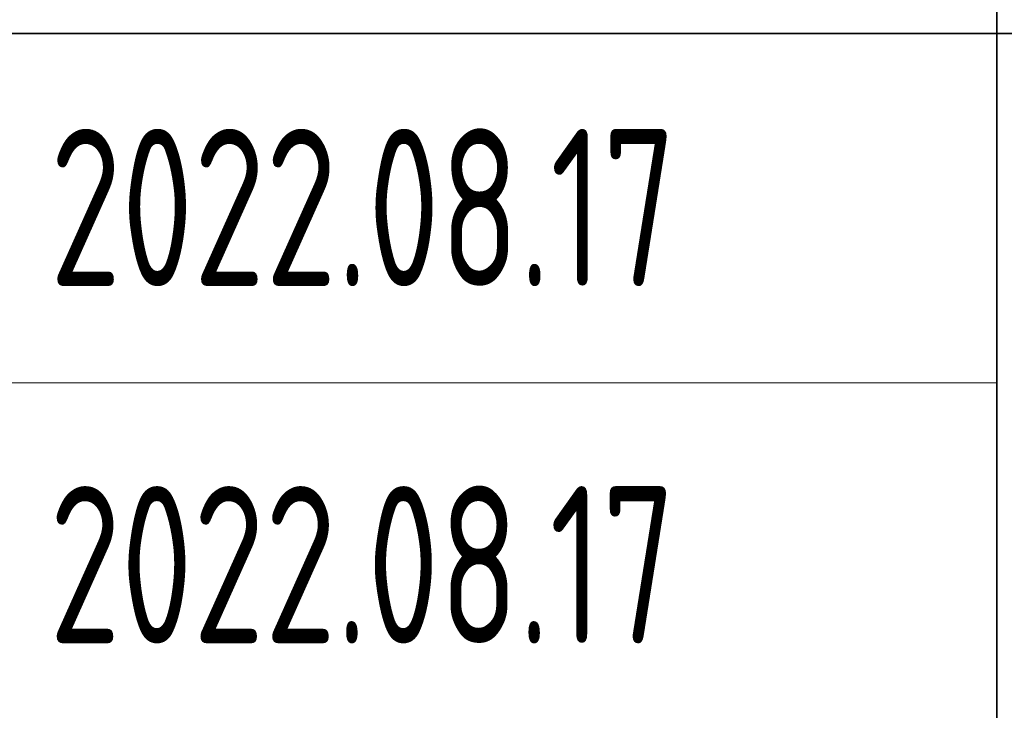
# Model space of a CAD drawing. Header units: millimetres. Extents: x 6 to 292, y 5 to 204.
# Tile 7 of 19: x 184 to 195, y 18 to 26. Entities that reach past the tile are written whole.
import ezdxf
from ezdxf.entities.mleader import LeaderData, LeaderLine
from ezdxf.math import Vec2, Vec3

# ---------------------------------------------------------------- set-up
doc = ezdxf.new("R2010")
doc.units = ezdxf.units.MM
for name, color, linetype in [('Default', 7, 'Continuous'), ('细实线', 7, 'Continuous'), ('轮廓线', 7, 'Continuous')]:
    doc.layers.add(name, color=color, linetype=linetype)

# ---------------------------------------------------------------- blocks, each defined once
blk = doc.blocks.new('_DOT')
at = {"color": 0}
blk.add_line((0, 0), (-1, 0), dxfattribs=at)
at = {"color": 0, "const_width": 0.333}
blk.add_lwpolyline([(-0.1665, 0, 1), (0.1665, 0, 1)], format="xyb", close=True, dxfattribs=at)

msp = doc.modelspace()

# ---------------------------------------------------------------- linework, layer by layer
at = {"layer": '细实线', "color": 7, "linetype": 'Continuous', "lineweight": 13}
for p, q in [((195, 26), (167, 26)), ((195, 22), (167, 22))]:
    msp.add_line(p, q, dxfattribs=at)
at = {"layer": '轮廓线', "color": 7, "linetype": 'Continuous', "lineweight": 35}
for p, q in [((195, 10), (195, 34)), ((167, 26), (287, 26))]:
    msp.add_line(p, q, dxfattribs=at)

# ---------------------------------------------------------------- leaders
at = {"layer": 'Default', "color": 7, "linetype": 'Continuous', "lineweight": 13}
ml = msp.add_multileader_mtext('Standard', dxfattribs=at)
ml.set_content('{\\pxsm0.9;\\fSolid Edge ANSI|b0||i0||c0|p34;\\W0.7;2022.08.17\\P}', color=7)
ml.set_leader_properties()
ml.set_arrow_properties(name='DOT')
ml.build(insert=Vec2(0, 0))
ml.multileader.update_dxf_attribs({"leader_type": 0, "dogleg_length": 0, "arrow_head_size": 1.8})
ctx = ml.context
ctx.base_point, ctx.char_height, ctx.arrow_head_size, ctx.landing_gap_size = Vec3(182.168, 24), 1.8, 1.8, 0.63
ctx.mtext.insert = Vec3(184.168, 24.908)
ml = msp.add_multileader_mtext('Standard', dxfattribs=at)
ml.set_content('{\\pxsm0.9;\\fSolid Edge ANSI|b0||i0||c0|p34;\\W0.7;2022.08.17\\P}', color=7)
ml.set_leader_properties()
ml.set_arrow_properties(name='DOT')
ml.build(insert=Vec2(0, 0))
ml.multileader.update_dxf_attribs({"leader_type": 0, "dogleg_length": 0, "arrow_head_size": 1.8})
ctx = ml.context
ctx.base_point, ctx.char_height, ctx.arrow_head_size, ctx.landing_gap_size = Vec3(182.161, 19.911), 1.8, 1.8, 0.63
ctx.mtext.insert = Vec3(184.161, 20.819)

doc.saveas('drawing.dxf')
